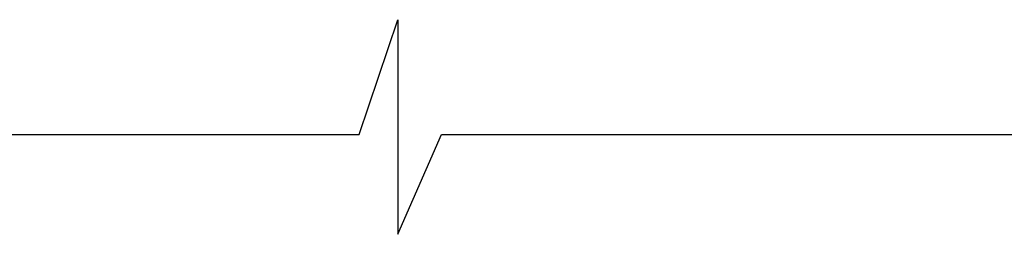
# Model space of a CAD drawing. Header units: metres. Extents: x -44 to 208, y -13 to 238.
# Tile 80 of 154: x -22.64 to -16.5, y 199.76 to 201.1. Entities that reach past the tile are written whole.
import ezdxf

# ---------------------------------------------------------------- set-up
doc = ezdxf.new("R2010")
doc.units = ezdxf.units.M
doc.header["$MEASUREMENT"] = 0
doc.layers.add('VIS-V04', color=30, linetype='Continuous')

msp = doc.modelspace()

# ---------------------------------------------------------------- linework, layer by layer
at = {"layer": 'VIS-V04'}
for p, q in [((-20.525, 200.3875), (-20.2846, 201.1042)), ((-20.2846, 201.1042), (-20.2846, 199.764)), ((-44.2131, 200.3875), (-20.525, 200.3875)), ((-20.2846, 199.764), (-20.0112, 200.3875)), ((-20.0112, 200.3875), (4.2639, 200.3875))]:
    msp.add_line(p, q, dxfattribs=at)

doc.saveas('drawing.dxf')
